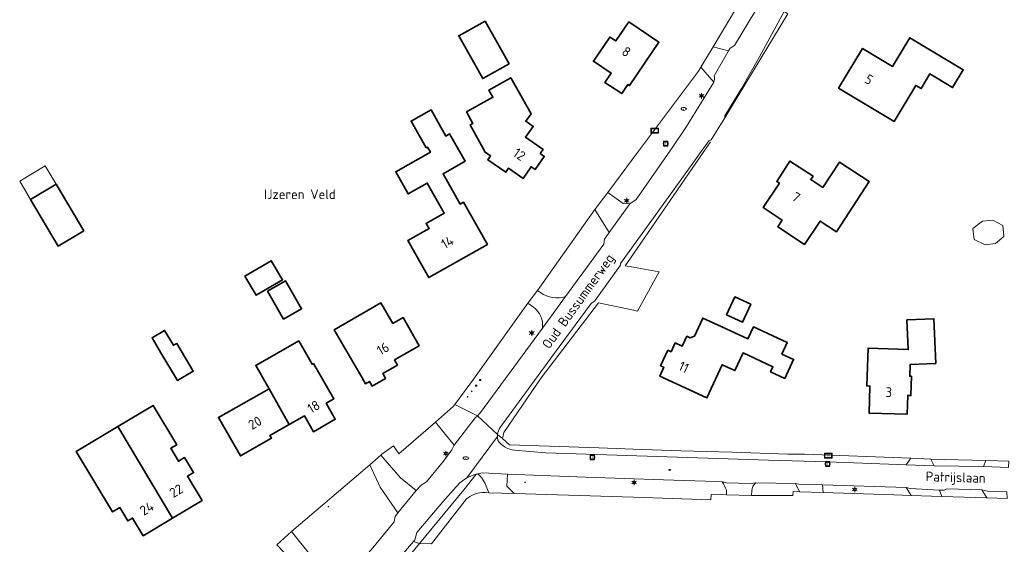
# Model space of a CAD drawing. Header units: metres. Extents: x 140853 to 145288, y 474558 to 480269.
# Tile 169 of 256: x 142886 to 143069, y 477969 to 478066. Entities that reach past the tile are written whole.
import ezdxf
from ezdxf.enums import TextEntityAlignment as Align
from ezdxf.lldxf.tags import DXFTag

# ---------------------------------------------------------------- set-up
doc = ezdxf.new("R2010")
doc.units = ezdxf.units.M
doc.header["$MEASUREMENT"] = 0
for name, color, linetype, lineweight in [('B-WE-GR-BEPLANTING_CULTUUR_HEESTERS-G', 90, 'Continuous', 18), ('B-WE-GR-GRAS_KRUIDENRIJK-G', 80, 'Continuous', 18), ('B-WE-GR-GROENVOORZIENING-G', 80, 'Continuous', 18), ('B-WE-IE-TERREINAFSCHEIDING_KUNSTMATIG_HEKWERK-G', 20, 'IE-TERREINAFSCHEIDING-KUNSTMATIG', 18), ('B-WE-KL-DATA_CAI-S', 90, 'KL-CAI-N', 18), ('B-WE-KL-ET_LS_OV_LICHTMAST-S', 190, 'Continuous', 18), ('B-WE-KL-WATER_BRANDLEIDING_PUT-S', 150, 'Continuous', 18), ('B-WE-KL-WATER_PUT-S', 170, 'Continuous', 18), ('B-WE-OG-BEBOUWING-G', 7, 'Continuous', 35), ('B-WE-OG-BEBOUWING_BIJGEBOUW-G', 7, 'Continuous', 18), ('B-WE-OG-BEBOUWING_HUISNUMMER-T18', 10, 'Continuous', 18), ('B-WE-OG-BEBOUWING_LUIFEL-G', 7, 'Continuous', 18), ('B-WE-OG-BEBOUWING_STRAATNAAM-T18', 10, 'Continuous', 18), ('B-WE-OG-TERREIN_ERF-G', 7, 'Continuous', 18), ('B-WE-RI-GWA_RIOOLPUT-S', 30, 'Continuous', 18), ('B-WE-RI-TERREINKAST-S', 7, 'Continuous', 18), ('B-WE-VH-VERHARDING_ASFALT-G', 252, 'Continuous', 18), ('B-WE-VH-VERHARDING_BETONSTRAATSTEEN-G', 252, 'Continuous', 18), ('B-WE-VH-VERHARDING_HALFVERHARDING_GRIND-G', 252, 'Continuous', 18), ('B-WE-VH-VERHARDING_STRAATBAKSTEEN-G', 252, 'Continuous', 18), ('X-XX-XX-ALGEMEEN-S', 7, 'Continuous', 18)]:
    doc.layers.add(name, color=color, linetype=linetype, lineweight=lineweight)
doc.styles.add('NLCS-ISO', font='txt')
doc.styles.get("Standard").update_dxf_attribs({"font": 'arial.ttf'})
doc.linetypes.add('IE-TERREINAFSCHEIDING-KUNSTMATIG', pattern='A,4,[82,NLCS.shx,S=0.75,R=90,X=0,Y=0],4,-2', length=10)
tags = doc.linetypes.add('KL-CAI-N', pattern='A,4,-1,[101,NLCS.shx,S=0.5,R=0,X=0,Y=0],-1,4,-1,["C",Standard,S=1,R=0,X=-0.25,Y=-0.5],-1.5', length=12.5).pattern_tags.tags
tags[18] = DXFTag(74, 10)

# ---------------------------------------------------------------- blocks, each defined once
blk = doc.blocks.new('SIE-WEG_AFVALBAK_TYPE_01')
for radius in [0.25, 0.156]:
    blk.add_circle((0, 0), radius)
blk = doc.blocks.new('SKL-DATA_TERREINKAST-SO')
for q in [(-0.2, 0.2), (0.2, 0.2)]:
    blk.add_line((0, -0.21), q)
at = {"flags": 128}
blk.add_lwpolyline([(0.63, 0.35), (-0.63, 0.35), (-0.63, -0.35), (0.63, -0.35)], close=True, dxfattribs=at)
at = {"style": 'NLCS-ISO'}
blk.add_attdef('TYPE', text='', height=0.35, dxfattribs=at).set_placement((-0.03, 0.69), align=Align.MIDDLE_CENTER)
blk = doc.blocks.new('SRI-TERREINKAST-SO')
at = {"ltscale": 0.1}
h = blk.add_hatch(color=256, dxfattribs=at)
h.paths.add_polyline_path([(3.88, 2.14), (-3.37, 2.14), (-3.37, -2.37), (3.88, -2.37)])
h.paths.add_polyline_path([(3.38, 1.64), (-2.87, 1.64), (-2.87, -1.87), (3.38, -1.87)], flags=16)
at = {"flags": 128}
for points in [[(3.88, 2.14), (-3.37, 2.14), (-3.37, -2.37), (3.88, -2.37)], [(3.38, 1.64), (-2.87, 1.64), (-2.87, -1.87), (3.38, -1.87)]]:
    blk.add_lwpolyline(points, close=True, dxfattribs=at)
at = {"style": 'NLCS-ISO'}
blk.add_text('RI', height=1.8, dxfattribs=at).set_placement((-0.87, -0.96))
blk = doc.blocks.new('B-SIE-WEG_LICHTMAST-SO')
at = {"ltscale": 0.1}
for p, q in [((-1.1, 0.63), (-2.19, 1.27)), ((0, 1.27), (0, 2.53)), ((1.1, 0.63), (2.19, 1.27)), ((-1.1, -0.63), (-2.19, -1.27)), ((0, -1.27), (0, -2.53)), ((1.1, -0.63), (2.19, -1.27))]:
    blk.add_line(p, q, dxfattribs=at)
at = {"flags": 128}
for points in [[(-1.16, 0.5), (1.16, 0.5)], [(-1.16, -0.5), (1.16, -0.5)]]:
    blk.add_lwpolyline(points, dxfattribs=at)
at = {"ltscale": 0.1}
blk.add_circle((0, 0), 1.27, dxfattribs=at)
at = {"style": 'NLCS-ISO'}
blk.add_attdef('TYPE', text='', height=1.8, dxfattribs=at).set_placement((0, 2.53), align=Align.BOTTOM_CENTER)
blk = doc.blocks.new('SKL-WATERLEIDINGPUT-SO')
at = {"color": 0, "linetype": 'ByBlock', "lineweight": 18}
blk.add_ellipse((0, 0), major_axis=(2.5, 0), ratio=0.54, dxfattribs=at)
at = {"color": 0, "linetype": 'ByBlock', "lineweight": 18, "style": 'NLCS-ISO'}
blk.add_text('wl', height=1.8, dxfattribs=at).set_placement((0, 0), align=Align.MIDDLE_CENTER)
blk = doc.blocks.new('SRI-PUT_INSPECTIE-SO')
at = {"lineweight": -3, "flags": 128}
blk.add_lwpolyline([(-2, -2), (2, -2), (2, 2), (-2, 2)], close=True, dxfattribs=at)
at = {"lineweight": -3, "ltscale": 1.5}
blk.add_circle((0, 0), 2, dxfattribs=at)
at = {"ltscale": 0.1, "style": 'NLCS-ISO'}
blk.add_text('I', height=2.5, dxfattribs=at).set_placement((0, -0.01), align=Align.MIDDLE_CENTER)
blk = doc.blocks.new('SIE-WEG_STRAATPOT_BRANDKRAAN-SO')
blk.add_ellipse((0, 0), major_axis=(-0.729, 0), ratio=0.685994)
at = {"style": 'NLCS-ISO'}
blk.add_text('BR', height=0.4, dxfattribs=at).set_placement((-0.3, -0.15))

msp = doc.modelspace()

# ---------------------------------------------------------------- linework, layer by layer
at = {"layer": 'B-WE-GR-BEPLANTING_CULTUUR_HEESTERS-G', "ltscale": 0.2, "flags": 128}
msp.add_lwpolyline([(142970.336, 477978.36, -0.1046512), (142972.544, 477978.719), (142972.544, 477978.719), (142973.136, 477978.7), (142972.402, 477980.516), (142971.75, 477981.521), (142971.109, 477982.2), (142971.109, 477982.2, 0.0105188), (142970.797, 477982.131), (142970.797, 477982.131), (142968.517, 477979.217), (142960.296, 477969.287), (142962.524, 477969.198), (142968.993, 477977.591), (142969.639, 477978.02), (142970.336, 477978.36)], format="xyb", close=True, dxfattribs=at)
at = {"layer": 'B-WE-GR-GRAS_KRUIDENRIJK-G', "ltscale": 0.2, "flags": 128}
for points in [[(142956.449, 477985.906), (142955.466, 477987.415), (142953.301, 477985.876), (142953.075, 477985.676), (142956.762, 477981.471), (142959.641, 477979.093), (142960.597, 477980.123), (142961.565, 477980.693), (142964.749, 477984.548), (142966.303, 477986.66), (142966.694, 477987.514), (142963.249, 477991.771), (142956.449, 477985.906)], [(142946.485, 477963.312), (142947.295, 477963.74), (142947.988, 477964.286), (142951.597, 477968.493), (142955.572, 477973.28), (142955.774, 477974.274), (142956.253, 477974.995), (142952.994, 477979.707), (142951.03, 477983.879), (142936.551, 477971.52), (142940.526, 477966.481), (142943.948, 477964.488), (142946.485, 477963.312)]]:
    msp.add_lwpolyline(points, close=True, dxfattribs=at)
at = {"layer": 'B-WE-GR-GROENVOORZIENING-G', "ltscale": 0.2, "flags": 128}
for points in [[(143017.605, 478060.693), (143017.93, 478061.202), (143018.7, 478061.686), (143022.851, 478068.59), (143025.99, 478074.459), (143024.31, 478077.496), (143014.746, 478061.451), (143017.605, 478060.693)], [(143027.936, 478067.997), (143023.345, 478059.568), (143019.999, 478053.714), (143016.938, 478048.656), (143016.935, 478048.294), (143028.618, 478067.596), (143027.936, 478067.997)], [(142999.292, 478032.332), (143000.449, 478033.109), (143007.147, 478042.698), (143009.808, 478046.651), (143014.898, 478054.864), (143012.485, 478057.681), (143012.035, 478056.93), (143000, 478040.827), (142995.207, 478034.414), (142998.095, 478032.363), (142999.292, 478032.332)], [(143055.151, 477984.948), (143055.783, 477983.659), (143064.923, 477983.536), (143065.37, 477984.658), (143055.151, 477984.948)], [(143051.498, 477978.187), (143050.61, 477979.659), (143035.075, 477980.174), (143035.173, 477978.724), (143048.302, 477978.308), (143051.498, 477978.187)], [(143064.605, 477979.245), (143058.132, 477979.419), (143057.648, 477979.189), (143056.784, 477979.194), (143057.227, 477977.988), (143065.543, 477977.757), (143064.605, 477979.245)]]:
    msp.add_lwpolyline(points, close=True, dxfattribs=at)
for points in [[(142995.451, 478026.986), (142992.812, 478031.238), (142982.149, 478016.212), (142982.775, 478015.772), (142982.775, 478015.772, 0.2198816), (142987.369, 478015.094), (142987.369, 478015.094), (142994.469, 478024.829), (142994.609, 478025.782), (142995.451, 478026.986)], [(142981.428, 478013.157), (142980.389, 478013.88), (142970.485, 478000), (142966.846, 477995.098), (142971.057, 477992.946), (142971.578, 477993.571), (142983.104, 478009.214), (142983.104, 478009.214, 0.2567343), (142981.428, 478013.157)], [(142977.931, 477986.617), (142983.742, 477986.11), (143025.056, 477984.749), (143035.973, 477984.457), (143050.583, 477983.901), (143051.422, 477985.091), (143031.716, 477985.844), (143028.643, 477985.867), (143018.309, 477986.245), (143008.777, 477986.463), (143000, 477986.786), (142993.568, 477987.024), (142976.999, 477987.587), (142975.681, 477988.777), (142974.744, 477989.505), (142974.727, 477989.163), (142974.727, 477989.163, 0.0673427), (142974.839, 477988.392), (142974.839, 477988.392, 0.2377192), (142977.931, 477986.617)], [(142969.057, 477981.451, 0.0927571), (142967.09, 477979.816), (142967.09, 477979.816), (142964.579, 477977.017), (142959.776, 477971.318), (142959.411, 477969.982), (142959.174, 477969.676), (142960.296, 477969.287), (142968.517, 477979.217), (142970.797, 477982.131), (142970.797, 477982.131, 0.0667966), (142969.057, 477981.451)], [(142977.832, 477978.552), (143000, 477977.85), (143014.362, 477977.396), (143014.41, 477978.369), (143017.223, 477978.295), (143017.23, 477979.176), (143017.23, 477979.176, 0.0432758), (143016.461, 477980.721), (143016.461, 477980.721), (143015.269, 477980.794), (143005.548, 477981.093), (142991.076, 477981.579), (142976.61, 477982.154), (142976.49, 477979.909), (142977.832, 477978.552)], [(143030.774, 477978.865), (143030.071, 477980.386), (143022.663, 477980.557), (143022.663, 477980.557, 0.1882994), (143021.915, 477979.051), (143021.915, 477979.051), (143021.888, 477978.189), (143029.55, 477978.158), (143029.586, 477978.905), (143030.774, 477978.865)]]:
    msp.add_lwpolyline(points, format="xyb", close=True, dxfattribs=at)
at = {"layer": 'B-WE-IE-TERREINAFSCHEIDING_KUNSTMATIG_HEKWERK-G', "ltscale": 0.2, "flags": 128}
for points in [[(143014.746, 478061.451), (143024.31, 478077.496)], [(143012.035, 478056.93), (143012.485, 478057.681)], [(143012.035, 478056.93), (143000, 478040.827)], [(143014.284, 478043.819), (143000, 478023.018)], [(143000, 478040.827), (142995.207, 478034.414)], [(142992.812, 478031.238), (142982.149, 478016.212)], [(143000, 478023.018), (142998.412, 478020.821), (143000, 478020.534)], [(143000, 478020.534), (143004.773, 478019.671), (143000.723, 478012.41), (143000, 478012.562)], [(142980.389, 478013.88), (142970.485, 478000)], [(143000, 478012.562), (142993.48, 478013.934), (142982.82, 478000)], [(142966.846, 477995.098), (142970.485, 478000)], [(142975.949, 477989.896), (142982.82, 478000)], [(142963.249, 477991.771), (142956.449, 477985.906)], [(142975.681, 477988.777), (142975.949, 477989.896)], [(142976.999, 477987.587), (142975.681, 477988.777)], [(142956.449, 477985.906), (142955.466, 477987.415), (142953.301, 477985.876)], [(142976.999, 477987.587), (142993.568, 477987.024), (143000, 477986.786)], [(143031.716, 477985.844), (143028.643, 477985.867), (143018.309, 477986.245), (143008.777, 477986.463), (143000, 477986.786)], [(142953.301, 477985.876), (142953.075, 477985.676)], [(143051.422, 477985.091), (143031.716, 477985.844)], [(142951.03, 477983.879), (142936.551, 477971.52)], [(143014.41, 477978.369), (143017.223, 477978.295)], [(143021.888, 477978.189), (143029.55, 477978.158)], [(143048.302, 477978.308), (143051.498, 477978.187)], [(143057.227, 477977.988), (143065.543, 477977.757)], [(142960.296, 477969.287), (142957.666, 477966.111)]]:
    msp.add_lwpolyline(points, dxfattribs=at)
at = {"layer": 'B-WE-OG-BEBOUWING-G', "ltscale": 0.2, "flags": 128}
for points in [[(142972.433, 478066.232), (142967.55, 478063.491), (142972.003, 478055.555), (142976.887, 478058.296), (142972.433, 478066.232)], [(142999.104, 478066.087), (142996.681, 478062.535), (142995.599, 478063.273), (142992.538, 478058.788), (142995.842, 478056.533), (142994.692, 478054.848), (142997.807, 478052.76), (142998.957, 478054.445), (142999.221, 478054.264), (143004.714, 478062.314), (142999.104, 478066.087)], [(143038.048, 478053.779), (143048.345, 478047.598), (143052.36, 478054.286), (143053.346, 478053.694), (143054.982, 478056.42), (143059.192, 478053.893), (143061.168, 478057.186), (143051.257, 478063.135), (143048.056, 478057.802), (143042.483, 478061.147), (143038.048, 478053.779)], [(142972.486, 478041.925), (142973.462, 478041.244), (142972.941, 478040.498), (142976.263, 478038.18), (142976.783, 478038.927), (142979.49, 478037.038), (142980.985, 478039.19), (142981.724, 478038.676), (142983.425, 478041.123), (142982.686, 478041.636), (142983.217, 478042.4), (142979.943, 478044.676), (142981.378, 478046.685), (142979.984, 478047.649), (142980.968, 478049.007), (142977.191, 478055.7), (142973.146, 478053.417), (142973.888, 478052.103), (142969.001, 478049.36), (142970.185, 478047.25), (142969.662, 478046.956), (142972.486, 478041.925)], [(142972.862, 478024.782), (142968.442, 478032.599), (142967.832, 478032.254), (142964.638, 478037.903), (142968.72, 478040.212), (142965.855, 478045.278), (142965.176, 478044.894), (142962.415, 478049.777), (142958.715, 478047.685), (142961.531, 478042.706), (142961.757, 478042.834), (142962.289, 478041.894), (142955.86, 478038.259), (142958.173, 478034.167), (142961.716, 478036.171), (142964.876, 478030.582), (142961.499, 478028.673), (142962.04, 478027.715), (142958.097, 478025.485), (142961.976, 478018.626), (142972.862, 478024.782)], [(143031.742, 478024.735), (143034.633, 478029.098), (143037.679, 478027.125), (143043.719, 478036.45), (143038.18, 478040.038), (143035.141, 478035.346), (143032.875, 478036.814), (143033.299, 478037.469), (143029.01, 478040.247), (143026.566, 478036.474), (143027.069, 478036.147), (143024.069, 478031.621), (143027.57, 478029.301), (143026.741, 478028.05), (143031.742, 478024.735)], [(142888.094, 478033.128), (142893.225, 478024.486), (142897.971, 478027.304), (142892.841, 478035.946), (142888.094, 478033.128)], [(142927.879, 478018.893), (142929.947, 478015.348), (142934.851, 478018.209), (142932.773, 478021.759), (142927.879, 478018.893)], [(142935.062, 478010.901), (142938.399, 478012.818), (142935.41, 478018.02), (142932.073, 478016.104), (142935.062, 478010.901)], [(142960.218, 478005.954), (142957.216, 478011.205), (142955.311, 478010.105), (142953.106, 478013.924), (142944.454, 478008.929), (142949.61, 478000), (142950.23, 477998.927), (142950.992, 477999.367), (142951.502, 477998.483), (142953.979, 477999.914), (142953.929, 478000), (142953.469, 478000.797), (142956.214, 478002.382), (142955.664, 478003.334), (142960.218, 478005.954)], [(143017.255, 478011.696), (143020.207, 478010.336), (143021.751, 478013.688), (143018.799, 478015.048), (143017.255, 478011.696)], [(143005.612, 478001.997), (143004.844, 478000.357), (143013.619, 477996.295), (143016.456, 478002.453), (143018.817, 478001.365), (143020.321, 478004.631), (143025.854, 478002.07), (143025.417, 478001.126), (143028.056, 477999.904), (143029.694, 478003.444), (143027.534, 478004.443), (143028.52, 478006.573), (143022.24, 478009.48), (143021.218, 478007.272), (143015.587, 478009.866), (143012.862, 478011.121), (143011.303, 478007.735), (143010.518, 478007.451), (143009.884, 478007.748), (143009.019, 478005.901), (143007.724, 478006.507), (143006.956, 478004.868), (143006.368, 478005.143), (143005.023, 478002.273), (143005.612, 478001.997)], [(143051.588, 478000.318), (143051.238, 478000.329), (143051.308, 478002.498), (143056.076, 478002.689), (143055.718, 478010.981), (143050.722, 478010.765), (143050.96, 478005.27), (143043.529, 478005.545), (143043.27, 477998.524), (143043.869, 477998.502), (143043.714, 477993.479), (143050.758, 477993.251), (143050.872, 477996.749), (143051.471, 477996.729), (143051.588, 478000.318)], [(142915.353, 477999.514), (142918.278, 478001.248), (142915.218, 478006.41), (142914.616, 478006.053), (142912.984, 478008.806), (142910.661, 478007.429), (142912.293, 478004.676), (142915.353, 477999.514)], [(142936.113, 477991.384), (142938.904, 477992.974), (142940.596, 477990.025), (142944.65, 477992.351), (142942.958, 477995.3), (142944.353, 477996.1), (142940.592, 478002.681), (142940.332, 478002.533), (142937.871, 478006.862), (142929.899, 478002.332), (142932.36, 477998.003), (142936.113, 477991.384)], [(142932.36, 477998.003), (142922.969, 477992.667), (142927.037, 477985.524), (142932.806, 477988.81), (142932.509, 477989.332), (142936.113, 477991.384), (142932.36, 477998.003)], [(142904.297, 477991.005), (142914.462, 477973.99), (142919.919, 477977.27), (142917.219, 477981.761), (142918.359, 477982.446), (142916.685, 477985.232), (142915.545, 477984.547), (142914.102, 477986.946), (142915.217, 477987.616), (142910.832, 477994.91), (142904.297, 477991.005)], [(142914.462, 477973.99), (142904.297, 477991.005), (142896.566, 477986.358), (142903.315, 477975.13), (142904.644, 477975.929), (142906.128, 477973.46), (142907.028, 477974.001), (142909.006, 477970.71), (142914.462, 477973.99)]]:
    msp.add_lwpolyline(points, close=True, dxfattribs=at)
at = {"layer": 'B-WE-OG-BEBOUWING_BIJGEBOUW-G', "ltscale": 0.2, "flags": 128}
msp.add_lwpolyline([(143066.656, 478029.296), (143064.752, 478029.087), (143062.956, 478027.705), (143063.179, 478025.669), (143065.232, 478024.715), (143067.136, 478024.924), (143068.729, 478026.278), (143068.505, 478028.314), (143066.656, 478029.296)], close=True, dxfattribs=at)
at = {"layer": 'B-WE-OG-BEBOUWING_LUIFEL-G', "ltscale": 0.2, "flags": 128}
msp.add_lwpolyline([(142892.841, 478035.946), (142890.83, 478039.334), (142886.083, 478036.516), (142888.094, 478033.128), (142892.841, 478035.946)], close=True, dxfattribs=at)
at = {"layer": 'B-WE-OG-TERREIN_ERF-G', "ltscale": 0.2, "flags": 128}
msp.add_lwpolyline([(142933.771, 477969.035), (142936.551, 477971.52), (142951.03, 477983.879), (142953.075, 477985.676), (142953.301, 477985.876), (142955.466, 477987.415), (142956.449, 477985.906), (142963.249, 477991.771), (142966.608, 477994.777), (142966.846, 477995.098), (142970.485, 478000), (142980.389, 478013.88), (142982.149, 478016.212), (142992.812, 478031.238), (142995.207, 478034.414), (143000, 478040.827), (143012.035, 478056.93), (143012.485, 478057.681), (143014.746, 478061.451), (143024.31, 478077.496)], dxfattribs=at)
for points in [[(143028.618, 478067.596), (143016.935, 478048.294), (143014.407, 478044.212), (143013.964, 478044.013), (143006.934, 478034.176), (142997.584, 478021.235), (142997.572, 478020.916), (142992.8, 478014.285), (142992.101, 478013.833), (142985.163, 478004.345), (142975.232, 477990.833), (142975.232, 477990.833, 0.1234294), (142974.744, 477989.505), (142974.744, 477989.505), (142975.681, 477988.777), (142976.999, 477987.587), (142993.568, 477987.024), (143000, 477986.786), (143008.777, 477986.463), (143018.309, 477986.245), (143028.643, 477985.867), (143031.716, 477985.844), (143051.422, 477985.091), (143055.151, 477984.948), (143065.37, 477984.658), (143069.64, 477984.537)], [(143069.302, 477977.636), (143065.543, 477977.757), (143057.227, 477977.988), (143051.498, 477978.187), (143048.302, 477978.308), (143035.173, 477978.724), (143030.774, 477978.865), (143029.586, 477978.905), (143029.55, 477978.158), (143021.888, 477978.189), (143017.223, 477978.295), (143014.41, 477978.369), (143014.362, 477977.396), (143000, 477977.85), (143000, 477977.85), (142977.832, 477978.552), (142973.136, 477978.7), (142972.544, 477978.719), (142972.544, 477978.719, 0.1046512), (142970.336, 477978.36), (142970.336, 477978.36), (142969.639, 477978.02), (142968.993, 477977.591), (142962.524, 477969.198), (142960.296, 477969.287), (142957.666, 477966.111)]]:
    msp.add_lwpolyline(points, format="xyb", dxfattribs=at)
for points in [[(142972.433, 478066.232), (142976.887, 478058.296), (142972.003, 478055.555), (142967.55, 478063.491), (142972.433, 478066.232)], [(142999.104, 478066.087), (143004.714, 478062.314), (142999.221, 478054.264), (142998.957, 478054.445), (142997.807, 478052.76), (142994.692, 478054.848), (142995.842, 478056.533), (142992.538, 478058.788), (142995.599, 478063.273), (142996.681, 478062.535), (142999.104, 478066.087)], [(143038.048, 478053.779), (143042.483, 478061.147), (143048.056, 478057.802), (143051.257, 478063.135), (143061.168, 478057.186), (143059.192, 478053.893), (143054.982, 478056.42), (143053.346, 478053.694), (143052.36, 478054.286), (143048.345, 478047.598), (143038.048, 478053.779)], [(142972.486, 478041.925), (142969.662, 478046.956), (142970.185, 478047.25), (142969.001, 478049.36), (142973.888, 478052.103), (142973.146, 478053.417), (142977.191, 478055.7), (142980.968, 478049.007), (142979.984, 478047.649), (142981.378, 478046.685), (142979.943, 478044.676), (142983.217, 478042.4), (142982.686, 478041.636), (142983.425, 478041.123), (142981.724, 478038.676), (142980.985, 478039.19), (142979.49, 478037.038), (142976.783, 478038.927), (142976.263, 478038.18), (142972.941, 478040.498), (142973.462, 478041.244), (142972.486, 478041.925)], [(142972.862, 478024.782), (142961.976, 478018.626), (142958.097, 478025.485), (142962.04, 478027.715), (142961.499, 478028.673), (142964.876, 478030.582), (142961.716, 478036.171), (142958.173, 478034.167), (142955.86, 478038.259), (142962.289, 478041.894), (142961.757, 478042.834), (142961.531, 478042.706), (142958.715, 478047.685), (142962.415, 478049.777), (142965.176, 478044.894), (142965.855, 478045.278), (142968.72, 478040.212), (142964.638, 478037.903), (142967.832, 478032.254), (142968.442, 478032.599), (142972.862, 478024.782)], [(143043.719, 478036.45), (143037.679, 478027.125), (143034.633, 478029.098), (143031.742, 478024.735), (143026.741, 478028.05), (143027.57, 478029.301), (143024.069, 478031.621), (143027.069, 478036.147), (143026.566, 478036.474), (143029.01, 478040.247), (143033.299, 478037.469), (143032.875, 478036.814), (143035.141, 478035.346), (143038.18, 478040.038), (143043.719, 478036.45)], [(142892.841, 478035.946), (142897.971, 478027.304), (142893.225, 478024.486), (142888.094, 478033.128), (142892.841, 478035.946)], [(142927.879, 478018.893), (142932.773, 478021.759), (142934.851, 478018.209), (142929.947, 478015.348), (142927.879, 478018.893)], [(142935.062, 478010.901), (142932.073, 478016.104), (142935.41, 478018.02), (142938.399, 478012.818), (142935.062, 478010.901)], [(142949.61, 478000), (142944.454, 478008.929), (142953.106, 478013.924), (142955.311, 478010.105), (142957.216, 478011.205), (142960.218, 478005.954), (142955.664, 478003.334), (142956.214, 478002.382), (142953.469, 478000.797), (142953.929, 478000), (142953.979, 477999.914), (142951.502, 477998.483), (142950.992, 477999.367), (142950.23, 477998.927), (142949.61, 478000)], [(143017.255, 478011.696), (143018.799, 478015.048), (143021.751, 478013.688), (143020.207, 478010.336), (143017.255, 478011.696)], [(143020.321, 478004.631), (143018.817, 478001.365), (143016.456, 478002.453), (143013.619, 477996.295), (143004.844, 478000.357), (143005.612, 478001.997), (143005.023, 478002.273), (143006.368, 478005.143), (143006.956, 478004.868), (143007.724, 478006.507), (143009.019, 478005.901), (143009.884, 478007.748), (143010.518, 478007.451), (143011.303, 478007.735), (143012.862, 478011.121), (143015.587, 478009.866), (143021.218, 478007.272), (143022.24, 478009.48), (143028.52, 478006.573), (143027.534, 478004.443), (143029.694, 478003.444), (143028.056, 477999.904), (143025.417, 478001.126), (143025.854, 478002.07), (143020.321, 478004.631)], [(143051.588, 478000.318), (143051.471, 477996.729), (143050.872, 477996.749), (143050.758, 477993.251), (143043.714, 477993.479), (143043.869, 477998.502), (143043.27, 477998.524), (143043.529, 478005.545), (143050.96, 478005.27), (143050.722, 478010.765), (143055.718, 478010.981), (143056.076, 478002.689), (143051.308, 478002.498), (143051.238, 478000.329), (143051.588, 478000.318)], [(142914.616, 478006.053), (142915.218, 478006.41), (142918.278, 478001.248), (142915.353, 477999.514), (142912.293, 478004.676), (142910.661, 478007.429), (142912.984, 478008.806), (142914.616, 478006.053)], [(142932.36, 477998.003), (142929.899, 478002.332), (142937.871, 478006.862), (142940.332, 478002.533), (142940.592, 478002.681), (142944.353, 477996.1), (142942.958, 477995.3), (142944.65, 477992.351), (142940.596, 477990.025), (142938.904, 477992.974), (142936.113, 477991.384), (142932.509, 477989.332), (142932.806, 477988.81), (142927.037, 477985.524), (142922.969, 477992.667), (142932.36, 477998.003)], [(142914.462, 477973.99), (142909.006, 477970.71), (142907.028, 477974.001), (142906.128, 477973.46), (142904.644, 477975.929), (142903.315, 477975.13), (142896.566, 477986.358), (142904.297, 477991.005), (142910.832, 477994.91), (142915.217, 477987.616), (142914.102, 477986.946), (142915.545, 477984.547), (142916.685, 477985.232), (142918.359, 477982.446), (142917.219, 477981.761), (142919.919, 477977.27), (142914.462, 477973.99)]]:
    msp.add_lwpolyline(points, close=True, dxfattribs=at)
at = {"layer": 'B-WE-VH-VERHARDING_ASFALT-G', "ltscale": 0.2, "flags": 128}
for points in [[(143022.851, 478068.59), (143018.7, 478061.686), (143017.93, 478061.202), (143017.605, 478060.693), (143014.933, 478056.076), (143014.933, 478056.076, -0.1410669), (143014.898, 478054.864), (143014.898, 478054.864), (143009.808, 478046.651), (143007.147, 478042.698), (143000.449, 478033.109), (142999.292, 478032.332), (142995.451, 478026.986), (142994.609, 478025.782), (142994.469, 478024.829), (142987.369, 478015.094), (142983.104, 478009.214), (142971.578, 477993.571), (142971.057, 477992.946), (142974.744, 477989.505), (142974.744, 477989.505, -0.1234294), (142975.232, 477990.833), (142975.232, 477990.833), (142985.163, 478004.345), (142992.101, 478013.833), (142992.8, 478014.285), (142997.572, 478020.916), (142997.584, 478021.235), (143006.934, 478034.176), (143013.964, 478044.013), (143014.407, 478044.212), (143016.935, 478048.294), (143016.938, 478048.656), (143019.999, 478053.714), (143023.345, 478059.568), (143027.936, 478067.997)], [(142956.21, 477966.213), (142959.174, 477969.676), (142959.411, 477969.982), (142959.776, 477971.318), (142964.579, 477977.017), (142967.09, 477979.816), (142967.09, 477979.816, -0.0927571), (142969.057, 477981.451), (142969.057, 477981.451), (142974.727, 477989.163), (142974.744, 477989.505), (142971.057, 477992.946), (142970.611, 477992.57), (142966.694, 477987.514), (142966.303, 477986.66), (142964.749, 477984.548), (142961.565, 477980.693), (142960.597, 477980.123), (142959.641, 477979.093), (142956.253, 477974.995), (142955.774, 477974.274), (142955.572, 477973.28), (142951.597, 477968.493)], [(143069.565, 477983.356), (143064.923, 477983.536), (143055.783, 477983.659), (143050.583, 477983.901), (143035.973, 477984.457), (143025.056, 477984.749), (142983.742, 477986.11), (142977.931, 477986.617), (142977.931, 477986.617, -0.2377192), (142974.839, 477988.392), (142974.839, 477988.392, -0.0673427), (142974.727, 477989.163), (142974.727, 477989.163), (142969.057, 477981.451), (142969.057, 477981.451, -0.0667966), (142970.797, 477982.131), (142970.797, 477982.131, -0.0105188), (142971.109, 477982.2), (142971.109, 477982.2), (142971.965, 477982.41), (142976.61, 477982.154), (142991.076, 477981.579), (143005.548, 477981.093), (143015.269, 477980.794), (143016.461, 477980.721), (143017.219, 477980.565), (143021.798, 477980.441), (143022.663, 477980.557), (143030.071, 477980.386), (143030.68, 477980.262), (143035.075, 477980.174), (143050.61, 477979.659), (143051.311, 477979.473), (143056.784, 477979.194), (143057.648, 477979.189), (143058.132, 477979.419), (143064.605, 477979.245), (143065.728, 477979.005), (143069.244, 477978.859)]]:
    msp.add_lwpolyline(points, format="xyb", dxfattribs=at)
at = {"layer": 'B-WE-VH-VERHARDING_BETONSTRAATSTEEN-G', "ltscale": 0.2, "flags": 128}
for points in [[(143051.422, 477985.091), (143050.583, 477983.901), (143055.783, 477983.659), (143055.151, 477984.948), (143051.422, 477985.091)], [(143069.565, 477983.356), (143069.64, 477984.537), (143065.37, 477984.658), (143064.923, 477983.536), (143069.565, 477983.356)]]:
    msp.add_lwpolyline(points, close=True, dxfattribs=at)
at = {"layer": 'B-WE-VH-VERHARDING_HALFVERHARDING_GRIND-G', "ltscale": 0.2, "flags": 128}
for points in [[(143017.605, 478060.693), (143014.746, 478061.451), (143012.485, 478057.681), (143014.898, 478054.864), (143014.898, 478054.864, 0.1410669), (143014.933, 478056.076), (143014.933, 478056.076), (143017.605, 478060.693)], [(142980.389, 478013.88), (142981.428, 478013.157), (142981.428, 478013.157, -0.2567343), (142983.104, 478009.214), (142983.104, 478009.214), (142987.369, 478015.094), (142987.369, 478015.094, -0.2198816), (142982.775, 478015.772), (142982.775, 478015.772), (142982.149, 478016.212), (142980.389, 478013.88)], [(143017.223, 477978.295), (143021.888, 477978.189), (143021.915, 477979.051), (143021.915, 477979.051, -0.1882994), (143022.663, 477980.557), (143022.663, 477980.557), (143021.798, 477980.441), (143017.219, 477980.565), (143016.461, 477980.721), (143016.461, 477980.721, -0.0432758), (143017.23, 477979.176), (143017.23, 477979.176), (143017.223, 477978.295)]]:
    msp.add_lwpolyline(points, format="xyb", close=True, dxfattribs=at)
for points in [[(142992.812, 478031.238), (142995.451, 478026.986), (142999.292, 478032.332), (142998.095, 478032.363), (142995.207, 478034.414), (142992.812, 478031.238)], [(142966.846, 477995.098), (142966.608, 477994.777), (142963.249, 477991.771), (142966.694, 477987.514), (142970.611, 477992.57), (142971.057, 477992.946), (142966.846, 477995.098)], [(142959.641, 477979.093), (142956.762, 477981.471), (142953.075, 477985.676), (142951.03, 477983.879), (142952.994, 477979.707), (142956.253, 477974.995), (142959.641, 477979.093)], [(143030.071, 477980.386), (143030.774, 477978.865), (143035.173, 477978.724), (143035.075, 477980.174), (143030.68, 477980.262), (143030.071, 477980.386)], [(143050.61, 477979.659), (143051.498, 477978.187), (143057.227, 477977.988), (143056.784, 477979.194), (143051.311, 477979.473), (143050.61, 477979.659)], [(143069.302, 477977.636), (143069.244, 477978.859), (143065.728, 477979.005), (143064.605, 477979.245), (143065.543, 477977.757), (143069.302, 477977.636)], [(142936.551, 477971.52), (142933.771, 477969.035), (142943.228, 477959.21), (142946.485, 477963.312), (142943.948, 477964.488), (142940.526, 477966.481), (142936.551, 477971.52)]]:
    msp.add_lwpolyline(points, close=True, dxfattribs=at)
at = {"layer": 'B-WE-VH-VERHARDING_STRAATBAKSTEEN-G', "ltscale": 0.2, "flags": 128}
for points in [[(142976.61, 477982.154), (142971.965, 477982.41), (142971.109, 477982.2), (142971.75, 477981.521), (142972.402, 477980.516), (142973.136, 477978.7), (142977.832, 477978.552), (142976.49, 477979.909), (142976.61, 477982.154)], [(142959.174, 477969.676), (142956.21, 477966.213), (142957.666, 477966.111), (142960.296, 477969.287), (142959.174, 477969.676)]]:
    msp.add_lwpolyline(points, close=True, dxfattribs=at)

# ---------------------------------------------------------------- block references
at = {"layer": 'B-WE-KL-DATA_CAI-S', "xscale": 0.2, "yscale": 0.2, "zscale": 0.2}
for p in [(142971.54, 477999.614), (142970.772, 477998.574)]:
    msp.add_blockref('SKL-DATA_TERREINKAST-SO', p, dxfattribs=at)
at = {"layer": 'B-WE-KL-ET_LS_OV_LICHTMAST-S', "xscale": 0.2, "yscale": 0.2, "zscale": 0.2}
for p in [(143012.623, 478052.333), (142998.72, 478032.902), (142981.091, 478008.337), (142965.176, 477985.972), (143000.088, 477980.58), (143041.044, 477979.301)]:
    msp.add_blockref('B-SIE-WEG_LICHTMAST-SO', p, dxfattribs=at)
at = {"layer": 'B-WE-KL-WATER_BRANDLEIDING_PUT-S', "xscale": 0.2, "yscale": 0.2, "zscale": 0.2}
msp.add_blockref('SIE-WEG_STRAATPOT_BRANDKRAAN-SO', (143006.689, 477982.936), dxfattribs=at)
at = {"layer": 'B-WE-KL-WATER_PUT-S', "xscale": 0.2, "yscale": 0.2, "zscale": 0.2}
for p in [(143009.306, 478049.927), (142968.859, 477985.092)]:
    msp.add_blockref('SKL-WATERLEIDINGPUT-SO', p, dxfattribs=at)
at = {"layer": 'B-WE-RI-GWA_RIOOLPUT-S', "xscale": 0.2, "yscale": 0.2, "zscale": 0.2}
for p in [(143005.97, 478043.463), (142992.368, 477985.276), (143036.004, 477984.014)]:
    msp.add_blockref('SRI-PUT_INSPECTIE-SO', p, dxfattribs=at)
at = {"layer": 'B-WE-RI-TERREINKAST-S', "xscale": 0.2, "yscale": 0.2, "zscale": 0.2}
for p in [(143003.87, 478045.905), (143036.077, 477985.615)]:
    msp.add_blockref('SRI-TERREINKAST-SO', p, dxfattribs=at)
at = {"layer": 'X-XX-XX-ALGEMEEN-S', "xscale": 0.2, "yscale": 0.2, "zscale": 0.2}
for p in [(142969.968, 477997.535), (142969.188, 477996.497), (142979.874, 477980.628), (142943.368, 477976.134)]:
    msp.add_blockref('SIE-WEG_AFVALBAK_TYPE_01', p, dxfattribs=at)

# ---------------------------------------------------------------- texts
at = {"layer": 'B-WE-OG-BEBOUWING_HUISNUMMER-T18', "style": 'NLCS-ISO'}
for s, rotation, p in [('8', 325.7, (142998.663, 478060.543)), ('5', 328.9, (143043.693, 478055.4)), ('12', 325.2, (142978.808, 478041.489)), ('7', 326.5, (143030.145, 478033.548)), ('14', 29.5, (142965.45, 478025.186)), ('16', 29.9, (142953.498, 478005.432)), ('11', 334.9, (143009.318, 478002.011)), ('3', 358.2, (143047.366, 477997.363)), ('18', 29.9, (142940.633, 477994.658)), ('20', 29.7, (142929.744, 477991.669)), ('22', 31, (142915.13, 477979.058)), ('24', 31, (142909.673, 477975.778))]:
    msp.add_text(s, height=1.8, rotation=rotation, dxfattribs=at).set_placement(p, align=Align.MIDDLE_CENTER)
at = {"layer": 'B-WE-OG-BEBOUWING_STRAATNAAM-T18', "style": 'NLCS-ISO'}
msp.add_text('IJzeren Veld', height=1.8, dxfattribs=at).set_placement((142938.068, 478034.086), align=Align.MIDDLE_CENTER)
for s, rotation, p in [('Oud Bussummerweg', 54.3, (142989.703, 478014.245)), ('Patrijslaan', 358.3, (143059.764, 477981.578))]:
    msp.add_text(s, height=1.8, rotation=rotation, dxfattribs=at).set_placement(p, align=Align.MIDDLE_CENTER)

doc.saveas('drawing.dxf')
